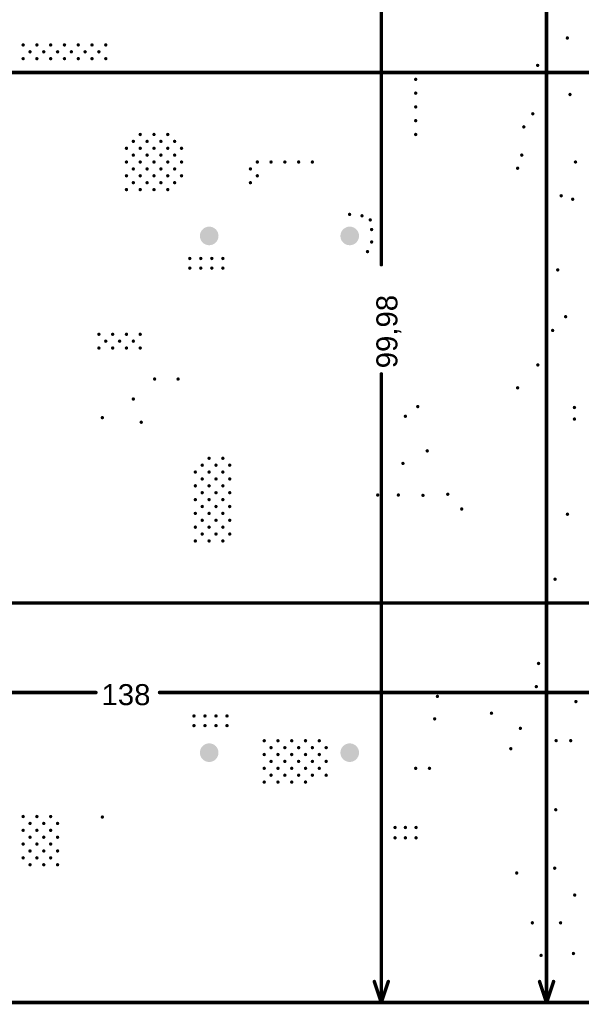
# Model space of a CAD drawing. Header units: inches. Extents: x -0.1 to 14.1, y -0.4 to 13.9.
# Tile 2 of 16: x 2.4 to 4, y 0 to 2.8. Entities that reach past the tile are written whole.
import ezdxf

# ---------------------------------------------------------------- set-up
doc = ezdxf.new("R2010")
doc.units = ezdxf.units.IN
doc.header["$MEASUREMENT"] = 0
for name, color, linetype in [('Mechanical32', 56, 'Continuous'), ('PadHoleLayer', 156, 'Continuous'), ('ViaHoleLayer', 16, 'Continuous')]:
    doc.layers.add(name, color=color, linetype=linetype)
doc.styles.add('Arial', font='txt', dxfattribs={"height": 0.2})

# ---------------------------------------------------------------- blocks, each defined once
blk = doc.blocks.new('FP_B32676G6126K000_RADIAL_MFG_686')
at = {"layer": 'PadHoleLayer'}
h = blk.add_hatch(color=156, dxfattribs=at)
edge = h.paths.add_edge_path()
edge.add_arc((-0.7382, 0.2008), 0.0266, 0, 360)
h = blk.add_hatch(color=156, dxfattribs=at)
edge = h.paths.add_edge_path()
edge.add_arc((0.7382, 0.2008), 0.0266, 0, 360)
h = blk.add_hatch(color=156, dxfattribs=at)
edge = h.paths.add_edge_path()
edge.add_arc((-0.7382, -0.2008), 0.0266, 0, 360)
h = blk.add_hatch(color=156, dxfattribs=at)
edge = h.paths.add_edge_path()
edge.add_arc((0.7382, -0.2008), 0.0266, 0, 360)

msp = doc.modelspace()

# ---------------------------------------------------------------- hatches: boundary and pattern name
at = {"layer": 'ViaHoleLayer'}
h = msp.add_hatch(color=16, dxfattribs=at)
edge = h.paths.add_edge_path()
edge.add_arc((3.9571, 2.7559), 0.005, 0, 360)
h = msp.add_hatch(color=16, dxfattribs=at)
edge = h.paths.add_edge_path()
edge.add_arc((2.4016, 2.7362), 0.005, 0, 360)
h = msp.add_hatch(color=16, dxfattribs=at)
edge = h.paths.add_edge_path()
edge.add_arc((2.4409, 2.7362), 0.005, 0, 360)
h = msp.add_hatch(color=16, dxfattribs=at)
edge = h.paths.add_edge_path()
edge.add_arc((2.4803, 2.7362), 0.005, 0, 360)
h = msp.add_hatch(color=16, dxfattribs=at)
edge = h.paths.add_edge_path()
edge.add_arc((2.5197, 2.7362), 0.005, 0, 360)
h = msp.add_hatch(color=16, dxfattribs=at)
edge = h.paths.add_edge_path()
edge.add_arc((2.5591, 2.7362), 0.005, 0, 360)
h = msp.add_hatch(color=16, dxfattribs=at)
edge = h.paths.add_edge_path()
edge.add_arc((2.5984, 2.7362), 0.005, 0, 360)
h = msp.add_hatch(color=16, dxfattribs=at)
edge = h.paths.add_edge_path()
edge.add_arc((2.6378, 2.7362), 0.005, 0, 360)
h = msp.add_hatch(color=16, dxfattribs=at)
edge = h.paths.add_edge_path()
edge.add_arc((2.4016, 2.6969), 0.005, 0, 360)
h = msp.add_hatch(color=16, dxfattribs=at)
edge = h.paths.add_edge_path()
edge.add_arc((2.4213, 2.7165), 0.005, 0, 360)
h = msp.add_hatch(color=16, dxfattribs=at)
edge = h.paths.add_edge_path()
edge.add_arc((2.4409, 2.6969), 0.005, 0, 360)
h = msp.add_hatch(color=16, dxfattribs=at)
edge = h.paths.add_edge_path()
edge.add_arc((2.4606, 2.7165), 0.005, 0, 360)
h = msp.add_hatch(color=16, dxfattribs=at)
edge = h.paths.add_edge_path()
edge.add_arc((2.4803, 2.6969), 0.005, 0, 360)
h = msp.add_hatch(color=16, dxfattribs=at)
edge = h.paths.add_edge_path()
edge.add_arc((2.5, 2.7165), 0.005, 0, 360)
h = msp.add_hatch(color=16, dxfattribs=at)
edge = h.paths.add_edge_path()
edge.add_arc((2.5197, 2.6969), 0.005, 0, 360)
h = msp.add_hatch(color=16, dxfattribs=at)
edge = h.paths.add_edge_path()
edge.add_arc((2.5394, 2.7165), 0.005, 0, 360)
h = msp.add_hatch(color=16, dxfattribs=at)
edge = h.paths.add_edge_path()
edge.add_arc((2.5591, 2.6969), 0.005, 0, 360)
h = msp.add_hatch(color=16, dxfattribs=at)
edge = h.paths.add_edge_path()
edge.add_arc((2.5787, 2.7165), 0.005, 0, 360)
h = msp.add_hatch(color=16, dxfattribs=at)
edge = h.paths.add_edge_path()
edge.add_arc((2.5984, 2.6969), 0.005, 0, 360)
h = msp.add_hatch(color=16, dxfattribs=at)
edge = h.paths.add_edge_path()
edge.add_arc((2.6181, 2.7165), 0.005, 0, 360)
h = msp.add_hatch(color=16, dxfattribs=at)
edge = h.paths.add_edge_path()
edge.add_arc((2.6378, 2.6969), 0.005, 0, 360)
h = msp.add_hatch(color=16, dxfattribs=at)
edge = h.paths.add_edge_path()
edge.add_arc((3.8722, 2.6777), 0.005, 0, 360)
h = msp.add_hatch(color=16, dxfattribs=at)
edge = h.paths.add_edge_path()
edge.add_arc((3.5236, 2.6378), 0.005, 0, 360)
h = msp.add_hatch(color=16, dxfattribs=at)
edge = h.paths.add_edge_path()
edge.add_arc((3.5236, 2.5984), 0.005, 0, 360)
h = msp.add_hatch(color=16, dxfattribs=at)
edge = h.paths.add_edge_path()
edge.add_arc((3.9646, 2.5945), 0.005, 0, 360)
h = msp.add_hatch(color=16, dxfattribs=at)
edge = h.paths.add_edge_path()
edge.add_arc((3.5236, 2.5591), 0.005, 0, 360)
h = msp.add_hatch(color=16, dxfattribs=at)
edge = h.paths.add_edge_path()
edge.add_arc((3.8583, 2.5394), 0.005, 0, 360)
h = msp.add_hatch(color=16, dxfattribs=at)
edge = h.paths.add_edge_path()
edge.add_arc((3.5236, 2.5197), 0.005, 0, 360)
h = msp.add_hatch(color=16, dxfattribs=at)
edge = h.paths.add_edge_path()
edge.add_arc((3.8326, 2.502), 0.005, 0, 360)
h = msp.add_hatch(color=16, dxfattribs=at)
edge = h.paths.add_edge_path()
edge.add_arc((2.7362, 2.4803), 0.005, 0, 360)
h = msp.add_hatch(color=16, dxfattribs=at)
edge = h.paths.add_edge_path()
edge.add_arc((2.7756, 2.4803), 0.005, 0, 360)
h = msp.add_hatch(color=16, dxfattribs=at)
edge = h.paths.add_edge_path()
edge.add_arc((2.815, 2.4803), 0.005, 0, 360)
h = msp.add_hatch(color=16, dxfattribs=at)
edge = h.paths.add_edge_path()
edge.add_arc((3.5236, 2.4803), 0.005, 0, 360)
h = msp.add_hatch(color=16, dxfattribs=at)
edge = h.paths.add_edge_path()
edge.add_arc((2.7165, 2.4606), 0.005, 0, 360)
h = msp.add_hatch(color=16, dxfattribs=at)
edge = h.paths.add_edge_path()
edge.add_arc((2.7559, 2.4606), 0.005, 0, 360)
h = msp.add_hatch(color=16, dxfattribs=at)
edge = h.paths.add_edge_path()
edge.add_arc((2.7953, 2.4606), 0.005, 0, 360)
h = msp.add_hatch(color=16, dxfattribs=at)
edge = h.paths.add_edge_path()
edge.add_arc((2.8346, 2.4606), 0.005, 0, 360)
h = msp.add_hatch(color=16, dxfattribs=at)
edge = h.paths.add_edge_path()
edge.add_arc((2.6969, 2.4409), 0.005, 0, 360)
h = msp.add_hatch(color=16, dxfattribs=at)
edge = h.paths.add_edge_path()
edge.add_arc((2.7165, 2.4213), 0.005, 0, 360)
h = msp.add_hatch(color=16, dxfattribs=at)
edge = h.paths.add_edge_path()
edge.add_arc((2.7362, 2.4409), 0.005, 0, 360)
h = msp.add_hatch(color=16, dxfattribs=at)
edge = h.paths.add_edge_path()
edge.add_arc((2.7559, 2.4213), 0.005, 0, 360)
h = msp.add_hatch(color=16, dxfattribs=at)
edge = h.paths.add_edge_path()
edge.add_arc((2.7756, 2.4409), 0.005, 0, 360)
h = msp.add_hatch(color=16, dxfattribs=at)
edge = h.paths.add_edge_path()
edge.add_arc((2.7953, 2.4213), 0.005, 0, 360)
h = msp.add_hatch(color=16, dxfattribs=at)
edge = h.paths.add_edge_path()
edge.add_arc((2.815, 2.4409), 0.005, 0, 360)
h = msp.add_hatch(color=16, dxfattribs=at)
edge = h.paths.add_edge_path()
edge.add_arc((2.8346, 2.4213), 0.005, 0, 360)
h = msp.add_hatch(color=16, dxfattribs=at)
edge = h.paths.add_edge_path()
edge.add_arc((2.8543, 2.4409), 0.005, 0, 360)
h = msp.add_hatch(color=16, dxfattribs=at)
edge = h.paths.add_edge_path()
edge.add_arc((3.8268, 2.4213), 0.005, 0, 360)
h = msp.add_hatch(color=16, dxfattribs=at)
edge = h.paths.add_edge_path()
edge.add_arc((2.6969, 2.4016), 0.005, 0, 360)
h = msp.add_hatch(color=16, dxfattribs=at)
edge = h.paths.add_edge_path()
edge.add_arc((2.7362, 2.4016), 0.005, 0, 360)
h = msp.add_hatch(color=16, dxfattribs=at)
edge = h.paths.add_edge_path()
edge.add_arc((2.7756, 2.4016), 0.005, 0, 360)
h = msp.add_hatch(color=16, dxfattribs=at)
edge = h.paths.add_edge_path()
edge.add_arc((2.815, 2.4016), 0.005, 0, 360)
h = msp.add_hatch(color=16, dxfattribs=at)
edge = h.paths.add_edge_path()
edge.add_arc((2.8543, 2.4016), 0.005, 0, 360)
h = msp.add_hatch(color=16, dxfattribs=at)
edge = h.paths.add_edge_path()
edge.add_arc((3.0709, 2.4016), 0.005, 0, 360)
h = msp.add_hatch(color=16, dxfattribs=at)
edge = h.paths.add_edge_path()
edge.add_arc((3.1102, 2.4016), 0.005, 0, 360)
h = msp.add_hatch(color=16, dxfattribs=at)
edge = h.paths.add_edge_path()
edge.add_arc((3.1496, 2.4016), 0.005, 0, 360)
h = msp.add_hatch(color=16, dxfattribs=at)
edge = h.paths.add_edge_path()
edge.add_arc((3.189, 2.4016), 0.005, 0, 360)
h = msp.add_hatch(color=16, dxfattribs=at)
edge = h.paths.add_edge_path()
edge.add_arc((3.2283, 2.4016), 0.005, 0, 360)
h = msp.add_hatch(color=16, dxfattribs=at)
edge = h.paths.add_edge_path()
edge.add_arc((3.9803, 2.4016), 0.005, 0, 360)
h = msp.add_hatch(color=16, dxfattribs=at)
edge = h.paths.add_edge_path()
edge.add_arc((2.6969, 2.3622), 0.005, 0, 360)
h = msp.add_hatch(color=16, dxfattribs=at)
edge = h.paths.add_edge_path()
edge.add_arc((2.7165, 2.3819), 0.005, 0, 360)
h = msp.add_hatch(color=16, dxfattribs=at)
edge = h.paths.add_edge_path()
edge.add_arc((2.7362, 2.3622), 0.005, 0, 360)
h = msp.add_hatch(color=16, dxfattribs=at)
edge = h.paths.add_edge_path()
edge.add_arc((2.7559, 2.3819), 0.005, 0, 360)
h = msp.add_hatch(color=16, dxfattribs=at)
edge = h.paths.add_edge_path()
edge.add_arc((2.7756, 2.3622), 0.005, 0, 360)
h = msp.add_hatch(color=16, dxfattribs=at)
edge = h.paths.add_edge_path()
edge.add_arc((2.7953, 2.3819), 0.005, 0, 360)
h = msp.add_hatch(color=16, dxfattribs=at)
edge = h.paths.add_edge_path()
edge.add_arc((2.815, 2.3622), 0.005, 0, 360)
h = msp.add_hatch(color=16, dxfattribs=at)
edge = h.paths.add_edge_path()
edge.add_arc((2.8346, 2.3819), 0.005, 0, 360)
h = msp.add_hatch(color=16, dxfattribs=at)
edge = h.paths.add_edge_path()
edge.add_arc((2.8543, 2.3622), 0.005, 0, 360)
h = msp.add_hatch(color=16, dxfattribs=at)
edge = h.paths.add_edge_path()
edge.add_arc((3.0512, 2.3819), 0.005, 0, 360)
h = msp.add_hatch(color=16, dxfattribs=at)
edge = h.paths.add_edge_path()
edge.add_arc((3.0709, 2.3622), 0.005, 0, 360)
h = msp.add_hatch(color=16, dxfattribs=at)
edge = h.paths.add_edge_path()
edge.add_arc((3.8149, 2.3839), 0.005, 0, 360)
h = msp.add_hatch(color=16, dxfattribs=at)
edge = h.paths.add_edge_path()
edge.add_arc((2.7165, 2.3425), 0.005, 0, 360)
h = msp.add_hatch(color=16, dxfattribs=at)
edge = h.paths.add_edge_path()
edge.add_arc((2.7559, 2.3425), 0.005, 0, 360)
h = msp.add_hatch(color=16, dxfattribs=at)
edge = h.paths.add_edge_path()
edge.add_arc((2.7953, 2.3425), 0.005, 0, 360)
h = msp.add_hatch(color=16, dxfattribs=at)
edge = h.paths.add_edge_path()
edge.add_arc((2.8346, 2.3425), 0.005, 0, 360)
h = msp.add_hatch(color=16, dxfattribs=at)
edge = h.paths.add_edge_path()
edge.add_arc((3.0512, 2.3425), 0.005, 0, 360)
h = msp.add_hatch(color=16, dxfattribs=at)
edge = h.paths.add_edge_path()
edge.add_arc((2.6969, 2.3228), 0.005, 0, 360)
h = msp.add_hatch(color=16, dxfattribs=at)
edge = h.paths.add_edge_path()
edge.add_arc((2.7362, 2.3228), 0.005, 0, 360)
h = msp.add_hatch(color=16, dxfattribs=at)
edge = h.paths.add_edge_path()
edge.add_arc((2.7756, 2.3228), 0.005, 0, 360)
h = msp.add_hatch(color=16, dxfattribs=at)
edge = h.paths.add_edge_path()
edge.add_arc((2.815, 2.3228), 0.005, 0, 360)
h = msp.add_hatch(color=16, dxfattribs=at)
edge = h.paths.add_edge_path()
edge.add_arc((3.9394, 2.3051), 0.005, 0, 360)
h = msp.add_hatch(color=16, dxfattribs=at)
edge = h.paths.add_edge_path()
edge.add_arc((3.9723, 2.2953), 0.005, 0, 360)
h = msp.add_hatch(color=16, dxfattribs=at)
edge = h.paths.add_edge_path()
edge.add_arc((3.3346, 2.252), 0.005, 0, 360)
h = msp.add_hatch(color=16, dxfattribs=at)
edge = h.paths.add_edge_path()
edge.add_arc((3.3701, 2.248), 0.005, 0, 360)
h = msp.add_hatch(color=16, dxfattribs=at)
edge = h.paths.add_edge_path()
edge.add_arc((3.3937, 2.2362), 0.005, 0, 360)
h = msp.add_hatch(color=16, dxfattribs=at)
edge = h.paths.add_edge_path()
edge.add_arc((3.3976, 2.2087), 0.005, 0, 360)
h = msp.add_hatch(color=16, dxfattribs=at)
edge = h.paths.add_edge_path()
edge.add_arc((3.3976, 2.1732), 0.005, 0, 360)
h = msp.add_hatch(color=16, dxfattribs=at)
edge = h.paths.add_edge_path()
edge.add_arc((3.3858, 2.1457), 0.005, 0, 360)
h = msp.add_hatch(color=16, dxfattribs=at)
edge = h.paths.add_edge_path()
edge.add_arc((2.878, 2.126), 0.005, 0, 360)
h = msp.add_hatch(color=16, dxfattribs=at)
edge = h.paths.add_edge_path()
edge.add_arc((2.9094, 2.126), 0.005, 0, 360)
h = msp.add_hatch(color=16, dxfattribs=at)
edge = h.paths.add_edge_path()
edge.add_arc((2.9409, 2.126), 0.005, 0, 360)
h = msp.add_hatch(color=16, dxfattribs=at)
edge = h.paths.add_edge_path()
edge.add_arc((2.9724, 2.126), 0.005, 0, 360)
h = msp.add_hatch(color=16, dxfattribs=at)
edge = h.paths.add_edge_path()
edge.add_arc((2.878, 2.0984), 0.005, 0, 360)
h = msp.add_hatch(color=16, dxfattribs=at)
edge = h.paths.add_edge_path()
edge.add_arc((2.9094, 2.0984), 0.005, 0, 360)
h = msp.add_hatch(color=16, dxfattribs=at)
edge = h.paths.add_edge_path()
edge.add_arc((2.9409, 2.0984), 0.005, 0, 360)
h = msp.add_hatch(color=16, dxfattribs=at)
edge = h.paths.add_edge_path()
edge.add_arc((2.9724, 2.0984), 0.005, 0, 360)
h = msp.add_hatch(color=16, dxfattribs=at)
edge = h.paths.add_edge_path()
edge.add_arc((3.9295, 2.0934), 0.005, 0, 360)
h = msp.add_hatch(color=16, dxfattribs=at)
edge = h.paths.add_edge_path()
edge.add_arc((3.9521, 1.9596), 0.005, 0, 360)
h = msp.add_hatch(color=16, dxfattribs=at)
edge = h.paths.add_edge_path()
edge.add_arc((2.6181, 1.9094), 0.005, 0, 360)
h = msp.add_hatch(color=16, dxfattribs=at)
edge = h.paths.add_edge_path()
edge.add_arc((2.6575, 1.9094), 0.005, 0, 360)
h = msp.add_hatch(color=16, dxfattribs=at)
edge = h.paths.add_edge_path()
edge.add_arc((2.6969, 1.9094), 0.005, 0, 360)
h = msp.add_hatch(color=16, dxfattribs=at)
edge = h.paths.add_edge_path()
edge.add_arc((2.7362, 1.9094), 0.005, 0, 360)
h = msp.add_hatch(color=16, dxfattribs=at)
edge = h.paths.add_edge_path()
edge.add_arc((3.915, 1.9203), 0.005, 0, 360)
h = msp.add_hatch(color=16, dxfattribs=at)
edge = h.paths.add_edge_path()
edge.add_arc((2.6378, 1.8898), 0.005, 0, 360)
h = msp.add_hatch(color=16, dxfattribs=at)
edge = h.paths.add_edge_path()
edge.add_arc((2.6772, 1.8898), 0.005, 0, 360)
h = msp.add_hatch(color=16, dxfattribs=at)
edge = h.paths.add_edge_path()
edge.add_arc((2.7165, 1.8898), 0.005, 0, 360)
h = msp.add_hatch(color=16, dxfattribs=at)
edge = h.paths.add_edge_path()
edge.add_arc((2.6181, 1.8701), 0.005, 0, 360)
h = msp.add_hatch(color=16, dxfattribs=at)
edge = h.paths.add_edge_path()
edge.add_arc((2.6575, 1.8701), 0.005, 0, 360)
h = msp.add_hatch(color=16, dxfattribs=at)
edge = h.paths.add_edge_path()
edge.add_arc((2.6969, 1.8701), 0.005, 0, 360)
h = msp.add_hatch(color=16, dxfattribs=at)
edge = h.paths.add_edge_path()
edge.add_arc((2.7362, 1.8701), 0.005, 0, 360)
h = msp.add_hatch(color=16, dxfattribs=at)
edge = h.paths.add_edge_path()
edge.add_arc((3.8727, 1.8219), 0.005, 0, 360)
h = msp.add_hatch(color=16, dxfattribs=at)
edge = h.paths.add_edge_path()
edge.add_arc((2.7773, 1.7816), 0.005, 0, 360)
h = msp.add_hatch(color=16, dxfattribs=at)
edge = h.paths.add_edge_path()
edge.add_arc((2.8445, 1.7816), 0.005, 0, 360)
h = msp.add_hatch(color=16, dxfattribs=at)
edge = h.paths.add_edge_path()
edge.add_arc((3.8149, 1.7564), 0.005, 0, 360)
h = msp.add_hatch(color=16, dxfattribs=at)
edge = h.paths.add_edge_path()
edge.add_arc((2.7165, 1.7244), 0.005, 0, 360)
h = msp.add_hatch(color=16, dxfattribs=at)
edge = h.paths.add_edge_path()
edge.add_arc((3.5295, 1.7028), 0.005, 0, 360)
h = msp.add_hatch(color=16, dxfattribs=at)
edge = h.paths.add_edge_path()
edge.add_arc((3.9773, 1.7002), 0.005, 0, 360)
h = msp.add_hatch(color=16, dxfattribs=at)
edge = h.paths.add_edge_path()
edge.add_arc((2.628, 1.6712), 0.005, 0, 360)
h = msp.add_hatch(color=16, dxfattribs=at)
edge = h.paths.add_edge_path()
edge.add_arc((2.7391, 1.6582), 0.005, 0, 360)
h = msp.add_hatch(color=16, dxfattribs=at)
edge = h.paths.add_edge_path()
edge.add_arc((3.4941, 1.6752), 0.005, 0, 360)
h = msp.add_hatch(color=16, dxfattribs=at)
edge = h.paths.add_edge_path()
edge.add_arc((3.9773, 1.6672), 0.005, 0, 360)
h = msp.add_hatch(color=16, dxfattribs=at)
edge = h.paths.add_edge_path()
edge.add_arc((3.5565, 1.5763), 0.005, 0, 360)
h = msp.add_hatch(color=16, dxfattribs=at)
edge = h.paths.add_edge_path()
edge.add_arc((2.9331, 1.5551), 0.005, 0, 360)
h = msp.add_hatch(color=16, dxfattribs=at)
edge = h.paths.add_edge_path()
edge.add_arc((2.9724, 1.5551), 0.005, 0, 360)
h = msp.add_hatch(color=16, dxfattribs=at)
edge = h.paths.add_edge_path()
edge.add_arc((2.8937, 1.5157), 0.005, 0, 360)
h = msp.add_hatch(color=16, dxfattribs=at)
edge = h.paths.add_edge_path()
edge.add_arc((2.9134, 1.5354), 0.005, 0, 360)
h = msp.add_hatch(color=16, dxfattribs=at)
edge = h.paths.add_edge_path()
edge.add_arc((2.9331, 1.5157), 0.005, 0, 360)
h = msp.add_hatch(color=16, dxfattribs=at)
edge = h.paths.add_edge_path()
edge.add_arc((2.9528, 1.5354), 0.005, 0, 360)
h = msp.add_hatch(color=16, dxfattribs=at)
edge = h.paths.add_edge_path()
edge.add_arc((2.9724, 1.5157), 0.005, 0, 360)
h = msp.add_hatch(color=16, dxfattribs=at)
edge = h.paths.add_edge_path()
edge.add_arc((2.9921, 1.5354), 0.005, 0, 360)
h = msp.add_hatch(color=16, dxfattribs=at)
edge = h.paths.add_edge_path()
edge.add_arc((3.4872, 1.5404), 0.005, 0, 360)
h = msp.add_hatch(color=16, dxfattribs=at)
edge = h.paths.add_edge_path()
edge.add_arc((2.9134, 1.4961), 0.005, 0, 360)
h = msp.add_hatch(color=16, dxfattribs=at)
edge = h.paths.add_edge_path()
edge.add_arc((2.9528, 1.4961), 0.005, 0, 360)
h = msp.add_hatch(color=16, dxfattribs=at)
edge = h.paths.add_edge_path()
edge.add_arc((2.9921, 1.4961), 0.005, 0, 360)
h = msp.add_hatch(color=16, dxfattribs=at)
edge = h.paths.add_edge_path()
edge.add_arc((2.8937, 1.4764), 0.005, 0, 360)
h = msp.add_hatch(color=16, dxfattribs=at)
edge = h.paths.add_edge_path()
edge.add_arc((2.9331, 1.4764), 0.005, 0, 360)
h = msp.add_hatch(color=16, dxfattribs=at)
edge = h.paths.add_edge_path()
edge.add_arc((2.9724, 1.4764), 0.005, 0, 360)
h = msp.add_hatch(color=16, dxfattribs=at)
edge = h.paths.add_edge_path()
edge.add_arc((2.8937, 1.437), 0.005, 0, 360)
h = msp.add_hatch(color=16, dxfattribs=at)
edge = h.paths.add_edge_path()
edge.add_arc((2.9134, 1.4567), 0.005, 0, 360)
h = msp.add_hatch(color=16, dxfattribs=at)
edge = h.paths.add_edge_path()
edge.add_arc((2.9331, 1.437), 0.005, 0, 360)
h = msp.add_hatch(color=16, dxfattribs=at)
edge = h.paths.add_edge_path()
edge.add_arc((2.9528, 1.4567), 0.005, 0, 360)
h = msp.add_hatch(color=16, dxfattribs=at)
edge = h.paths.add_edge_path()
edge.add_arc((2.9724, 1.437), 0.005, 0, 360)
h = msp.add_hatch(color=16, dxfattribs=at)
edge = h.paths.add_edge_path()
edge.add_arc((2.9921, 1.4567), 0.005, 0, 360)
h = msp.add_hatch(color=16, dxfattribs=at)
edge = h.paths.add_edge_path()
edge.add_arc((3.415, 1.4501), 0.005, 0, 360)
h = msp.add_hatch(color=16, dxfattribs=at)
edge = h.paths.add_edge_path()
edge.add_arc((3.4741, 1.4501), 0.005, 0, 360)
h = msp.add_hatch(color=16, dxfattribs=at)
edge = h.paths.add_edge_path()
edge.add_arc((3.5443, 1.4491), 0.005, 0, 360)
h = msp.add_hatch(color=16, dxfattribs=at)
edge = h.paths.add_edge_path()
edge.add_arc((3.6153, 1.4524), 0.005, 0, 360)
h = msp.add_hatch(color=16, dxfattribs=at)
edge = h.paths.add_edge_path()
edge.add_arc((2.9134, 1.4173), 0.005, 0, 360)
h = msp.add_hatch(color=16, dxfattribs=at)
edge = h.paths.add_edge_path()
edge.add_arc((2.9528, 1.4173), 0.005, 0, 360)
h = msp.add_hatch(color=16, dxfattribs=at)
edge = h.paths.add_edge_path()
edge.add_arc((2.9921, 1.4173), 0.005, 0, 360)
h = msp.add_hatch(color=16, dxfattribs=at)
edge = h.paths.add_edge_path()
edge.add_arc((3.6552, 1.4102), 0.005, 0, 360)
h = msp.add_hatch(color=16, dxfattribs=at)
edge = h.paths.add_edge_path()
edge.add_arc((2.8937, 1.3976), 0.005, 0, 360)
h = msp.add_hatch(color=16, dxfattribs=at)
edge = h.paths.add_edge_path()
edge.add_arc((2.9134, 1.378), 0.005, 0, 360)
h = msp.add_hatch(color=16, dxfattribs=at)
edge = h.paths.add_edge_path()
edge.add_arc((2.9331, 1.3976), 0.005, 0, 360)
h = msp.add_hatch(color=16, dxfattribs=at)
edge = h.paths.add_edge_path()
edge.add_arc((2.9528, 1.378), 0.005, 0, 360)
h = msp.add_hatch(color=16, dxfattribs=at)
edge = h.paths.add_edge_path()
edge.add_arc((2.9724, 1.3976), 0.005, 0, 360)
h = msp.add_hatch(color=16, dxfattribs=at)
edge = h.paths.add_edge_path()
edge.add_arc((2.9921, 1.378), 0.005, 0, 360)
h = msp.add_hatch(color=16, dxfattribs=at)
edge = h.paths.add_edge_path()
edge.add_arc((3.9573, 1.3953), 0.005, 0, 360)
h = msp.add_hatch(color=16, dxfattribs=at)
edge = h.paths.add_edge_path()
edge.add_arc((2.8937, 1.3583), 0.005, 0, 360)
h = msp.add_hatch(color=16, dxfattribs=at)
edge = h.paths.add_edge_path()
edge.add_arc((2.9331, 1.3583), 0.005, 0, 360)
h = msp.add_hatch(color=16, dxfattribs=at)
edge = h.paths.add_edge_path()
edge.add_arc((2.9724, 1.3583), 0.005, 0, 360)
h = msp.add_hatch(color=16, dxfattribs=at)
edge = h.paths.add_edge_path()
edge.add_arc((2.8937, 1.3189), 0.005, 0, 360)
h = msp.add_hatch(color=16, dxfattribs=at)
edge = h.paths.add_edge_path()
edge.add_arc((2.9134, 1.3386), 0.005, 0, 360)
h = msp.add_hatch(color=16, dxfattribs=at)
edge = h.paths.add_edge_path()
edge.add_arc((2.9331, 1.3189), 0.005, 0, 360)
h = msp.add_hatch(color=16, dxfattribs=at)
edge = h.paths.add_edge_path()
edge.add_arc((2.9528, 1.3386), 0.005, 0, 360)
h = msp.add_hatch(color=16, dxfattribs=at)
edge = h.paths.add_edge_path()
edge.add_arc((2.9724, 1.3189), 0.005, 0, 360)
h = msp.add_hatch(color=16, dxfattribs=at)
edge = h.paths.add_edge_path()
edge.add_arc((2.9921, 1.3386), 0.005, 0, 360)
h = msp.add_hatch(color=16, dxfattribs=at)
edge = h.paths.add_edge_path()
edge.add_arc((3.9219, 1.2096), 0.005, 0, 360)
h = msp.add_hatch(color=16, dxfattribs=at)
edge = h.paths.add_edge_path()
edge.add_arc((3.8747, 0.9689), 0.005, 0, 360)
h = msp.add_hatch(color=16, dxfattribs=at)
edge = h.paths.add_edge_path()
edge.add_arc((3.8683, 0.9027), 0.005, 0, 360)
h = msp.add_hatch(color=16, dxfattribs=at)
edge = h.paths.add_edge_path()
edge.add_arc((3.5857, 0.8749), 0.005, 0, 360)
h = msp.add_hatch(color=16, dxfattribs=at)
edge = h.paths.add_edge_path()
edge.add_arc((3.9814, 0.8599), 0.005, 0, 360)
h = msp.add_hatch(color=16, dxfattribs=at)
edge = h.paths.add_edge_path()
edge.add_arc((2.8898, 0.8189), 0.005, 0, 360)
h = msp.add_hatch(color=16, dxfattribs=at)
edge = h.paths.add_edge_path()
edge.add_arc((2.9213, 0.8189), 0.005, 0, 360)
h = msp.add_hatch(color=16, dxfattribs=at)
edge = h.paths.add_edge_path()
edge.add_arc((2.9528, 0.8189), 0.005, 0, 360)
h = msp.add_hatch(color=16, dxfattribs=at)
edge = h.paths.add_edge_path()
edge.add_arc((2.9843, 0.8189), 0.005, 0, 360)
h = msp.add_hatch(color=16, dxfattribs=at)
edge = h.paths.add_edge_path()
edge.add_arc((3.7402, 0.8268), 0.005, 0, 360)
h = msp.add_hatch(color=16, dxfattribs=at)
edge = h.paths.add_edge_path()
edge.add_arc((2.8898, 0.7913), 0.005, 0, 360)
h = msp.add_hatch(color=16, dxfattribs=at)
edge = h.paths.add_edge_path()
edge.add_arc((2.9213, 0.7913), 0.005, 0, 360)
h = msp.add_hatch(color=16, dxfattribs=at)
edge = h.paths.add_edge_path()
edge.add_arc((2.9528, 0.7913), 0.005, 0, 360)
h = msp.add_hatch(color=16, dxfattribs=at)
edge = h.paths.add_edge_path()
edge.add_arc((2.9843, 0.7913), 0.005, 0, 360)
h = msp.add_hatch(color=16, dxfattribs=at)
edge = h.paths.add_edge_path()
edge.add_arc((3.5778, 0.8106), 0.005, 0, 360)
h = msp.add_hatch(color=16, dxfattribs=at)
edge = h.paths.add_edge_path()
edge.add_arc((3.8228, 0.7835), 0.005, 0, 360)
h = msp.add_hatch(color=16, dxfattribs=at)
edge = h.paths.add_edge_path()
edge.add_arc((3.0906, 0.748), 0.005, 0, 360)
h = msp.add_hatch(color=16, dxfattribs=at)
edge = h.paths.add_edge_path()
edge.add_arc((3.1102, 0.7283), 0.005, 0, 360)
h = msp.add_hatch(color=16, dxfattribs=at)
edge = h.paths.add_edge_path()
edge.add_arc((3.1299, 0.748), 0.005, 0, 360)
h = msp.add_hatch(color=16, dxfattribs=at)
edge = h.paths.add_edge_path()
edge.add_arc((3.1496, 0.7283), 0.005, 0, 360)
h = msp.add_hatch(color=16, dxfattribs=at)
edge = h.paths.add_edge_path()
edge.add_arc((3.1693, 0.748), 0.005, 0, 360)
h = msp.add_hatch(color=16, dxfattribs=at)
edge = h.paths.add_edge_path()
edge.add_arc((3.189, 0.7283), 0.005, 0, 360)
h = msp.add_hatch(color=16, dxfattribs=at)
edge = h.paths.add_edge_path()
edge.add_arc((3.2087, 0.748), 0.005, 0, 360)
h = msp.add_hatch(color=16, dxfattribs=at)
edge = h.paths.add_edge_path()
edge.add_arc((3.2283, 0.7283), 0.005, 0, 360)
h = msp.add_hatch(color=16, dxfattribs=at)
edge = h.paths.add_edge_path()
edge.add_arc((3.248, 0.748), 0.005, 0, 360)
h = msp.add_hatch(color=16, dxfattribs=at)
edge = h.paths.add_edge_path()
edge.add_arc((3.2677, 0.7283), 0.005, 0, 360)
h = msp.add_hatch(color=16, dxfattribs=at)
edge = h.paths.add_edge_path()
edge.add_arc((3.9249, 0.7483), 0.005, 0, 360)
h = msp.add_hatch(color=16, dxfattribs=at)
edge = h.paths.add_edge_path()
edge.add_arc((3.9667, 0.7483), 0.005, 0, 360)
h = msp.add_hatch(color=16, dxfattribs=at)
edge = h.paths.add_edge_path()
edge.add_arc((3.0906, 0.7087), 0.005, 0, 360)
h = msp.add_hatch(color=16, dxfattribs=at)
edge = h.paths.add_edge_path()
edge.add_arc((3.1299, 0.7087), 0.005, 0, 360)
h = msp.add_hatch(color=16, dxfattribs=at)
edge = h.paths.add_edge_path()
edge.add_arc((3.1693, 0.7087), 0.005, 0, 360)
h = msp.add_hatch(color=16, dxfattribs=at)
edge = h.paths.add_edge_path()
edge.add_arc((3.2087, 0.7087), 0.005, 0, 360)
h = msp.add_hatch(color=16, dxfattribs=at)
edge = h.paths.add_edge_path()
edge.add_arc((3.248, 0.7087), 0.005, 0, 360)
h = msp.add_hatch(color=16, dxfattribs=at)
edge = h.paths.add_edge_path()
edge.add_arc((3.7954, 0.7253), 0.005, 0, 360)
h = msp.add_hatch(color=16, dxfattribs=at)
edge = h.paths.add_edge_path()
edge.add_arc((3.1102, 0.689), 0.005, 0, 360)
h = msp.add_hatch(color=16, dxfattribs=at)
edge = h.paths.add_edge_path()
edge.add_arc((3.1496, 0.689), 0.005, 0, 360)
h = msp.add_hatch(color=16, dxfattribs=at)
edge = h.paths.add_edge_path()
edge.add_arc((3.189, 0.689), 0.005, 0, 360)
h = msp.add_hatch(color=16, dxfattribs=at)
edge = h.paths.add_edge_path()
edge.add_arc((3.2283, 0.689), 0.005, 0, 360)
h = msp.add_hatch(color=16, dxfattribs=at)
edge = h.paths.add_edge_path()
edge.add_arc((3.2677, 0.689), 0.005, 0, 360)
h = msp.add_hatch(color=16, dxfattribs=at)
edge = h.paths.add_edge_path()
edge.add_arc((3.0906, 0.6693), 0.005, 0, 360)
h = msp.add_hatch(color=16, dxfattribs=at)
edge = h.paths.add_edge_path()
edge.add_arc((3.1102, 0.6496), 0.005, 0, 360)
h = msp.add_hatch(color=16, dxfattribs=at)
edge = h.paths.add_edge_path()
edge.add_arc((3.1299, 0.6693), 0.005, 0, 360)
h = msp.add_hatch(color=16, dxfattribs=at)
edge = h.paths.add_edge_path()
edge.add_arc((3.1496, 0.6496), 0.005, 0, 360)
h = msp.add_hatch(color=16, dxfattribs=at)
edge = h.paths.add_edge_path()
edge.add_arc((3.1693, 0.6693), 0.005, 0, 360)
h = msp.add_hatch(color=16, dxfattribs=at)
edge = h.paths.add_edge_path()
edge.add_arc((3.189, 0.6496), 0.005, 0, 360)
h = msp.add_hatch(color=16, dxfattribs=at)
edge = h.paths.add_edge_path()
edge.add_arc((3.2087, 0.6693), 0.005, 0, 360)
h = msp.add_hatch(color=16, dxfattribs=at)
edge = h.paths.add_edge_path()
edge.add_arc((3.2283, 0.6496), 0.005, 0, 360)
h = msp.add_hatch(color=16, dxfattribs=at)
edge = h.paths.add_edge_path()
edge.add_arc((3.248, 0.6693), 0.005, 0, 360)
h = msp.add_hatch(color=16, dxfattribs=at)
edge = h.paths.add_edge_path()
edge.add_arc((3.2677, 0.6496), 0.005, 0, 360)
h = msp.add_hatch(color=16, dxfattribs=at)
edge = h.paths.add_edge_path()
edge.add_arc((3.5236, 0.6693), 0.005, 0, 360)
h = msp.add_hatch(color=16, dxfattribs=at)
edge = h.paths.add_edge_path()
edge.add_arc((3.563, 0.6693), 0.005, 0, 360)
h = msp.add_hatch(color=16, dxfattribs=at)
edge = h.paths.add_edge_path()
edge.add_arc((3.0906, 0.6299), 0.005, 0, 360)
h = msp.add_hatch(color=16, dxfattribs=at)
edge = h.paths.add_edge_path()
edge.add_arc((3.1299, 0.6299), 0.005, 0, 360)
h = msp.add_hatch(color=16, dxfattribs=at)
edge = h.paths.add_edge_path()
edge.add_arc((3.1693, 0.6299), 0.005, 0, 360)
h = msp.add_hatch(color=16, dxfattribs=at)
edge = h.paths.add_edge_path()
edge.add_arc((3.2087, 0.6299), 0.005, 0, 360)
h = msp.add_hatch(color=16, dxfattribs=at)
edge = h.paths.add_edge_path()
edge.add_arc((2.4016, 0.5315), 0.005, 0, 360)
h = msp.add_hatch(color=16, dxfattribs=at)
edge = h.paths.add_edge_path()
edge.add_arc((2.4409, 0.5315), 0.005, 0, 360)
h = msp.add_hatch(color=16, dxfattribs=at)
edge = h.paths.add_edge_path()
edge.add_arc((2.4803, 0.5315), 0.005, 0, 360)
h = msp.add_hatch(color=16, dxfattribs=at)
edge = h.paths.add_edge_path()
edge.add_arc((2.628, 0.53), 0.005, 0, 360)
h = msp.add_hatch(color=16, dxfattribs=at)
edge = h.paths.add_edge_path()
edge.add_arc((3.9239, 0.5509), 0.005, 0, 360)
h = msp.add_hatch(color=16, dxfattribs=at)
edge = h.paths.add_edge_path()
edge.add_arc((2.4213, 0.5118), 0.005, 0, 360)
h = msp.add_hatch(color=16, dxfattribs=at)
edge = h.paths.add_edge_path()
edge.add_arc((2.4606, 0.5118), 0.005, 0, 360)
h = msp.add_hatch(color=16, dxfattribs=at)
edge = h.paths.add_edge_path()
edge.add_arc((2.5, 0.5118), 0.005, 0, 360)
h = msp.add_hatch(color=16, dxfattribs=at)
edge = h.paths.add_edge_path()
edge.add_arc((2.4016, 0.4921), 0.005, 0, 360)
h = msp.add_hatch(color=16, dxfattribs=at)
edge = h.paths.add_edge_path()
edge.add_arc((2.4409, 0.4921), 0.005, 0, 360)
h = msp.add_hatch(color=16, dxfattribs=at)
edge = h.paths.add_edge_path()
edge.add_arc((2.4803, 0.4921), 0.005, 0, 360)
h = msp.add_hatch(color=16, dxfattribs=at)
edge = h.paths.add_edge_path()
edge.add_arc((3.4646, 0.5002), 0.005, 0, 360)
h = msp.add_hatch(color=16, dxfattribs=at)
edge = h.paths.add_edge_path()
edge.add_arc((3.4941, 0.5002), 0.005, 0, 360)
h = msp.add_hatch(color=16, dxfattribs=at)
edge = h.paths.add_edge_path()
edge.add_arc((3.5246, 0.5002), 0.005, 0, 360)
h = msp.add_hatch(color=16, dxfattribs=at)
edge = h.paths.add_edge_path()
edge.add_arc((2.4016, 0.4528), 0.005, 0, 360)
h = msp.add_hatch(color=16, dxfattribs=at)
edge = h.paths.add_edge_path()
edge.add_arc((2.4213, 0.4724), 0.005, 0, 360)
h = msp.add_hatch(color=16, dxfattribs=at)
edge = h.paths.add_edge_path()
edge.add_arc((2.4409, 0.4528), 0.005, 0, 360)
h = msp.add_hatch(color=16, dxfattribs=at)
edge = h.paths.add_edge_path()
edge.add_arc((2.4606, 0.4724), 0.005, 0, 360)
h = msp.add_hatch(color=16, dxfattribs=at)
edge = h.paths.add_edge_path()
edge.add_arc((2.4803, 0.4528), 0.005, 0, 360)
h = msp.add_hatch(color=16, dxfattribs=at)
edge = h.paths.add_edge_path()
edge.add_arc((2.5, 0.4724), 0.005, 0, 360)
h = msp.add_hatch(color=16, dxfattribs=at)
edge = h.paths.add_edge_path()
edge.add_arc((3.4646, 0.4707), 0.005, 0, 360)
h = msp.add_hatch(color=16, dxfattribs=at)
edge = h.paths.add_edge_path()
edge.add_arc((3.4941, 0.4707), 0.005, 0, 360)
h = msp.add_hatch(color=16, dxfattribs=at)
edge = h.paths.add_edge_path()
edge.add_arc((3.5246, 0.4707), 0.005, 0, 360)
h = msp.add_hatch(color=16, dxfattribs=at)
edge = h.paths.add_edge_path()
edge.add_arc((2.4213, 0.4331), 0.005, 0, 360)
h = msp.add_hatch(color=16, dxfattribs=at)
edge = h.paths.add_edge_path()
edge.add_arc((2.4606, 0.4331), 0.005, 0, 360)
h = msp.add_hatch(color=16, dxfattribs=at)
edge = h.paths.add_edge_path()
edge.add_arc((2.5, 0.4331), 0.005, 0, 360)
h = msp.add_hatch(color=16, dxfattribs=at)
edge = h.paths.add_edge_path()
edge.add_arc((2.4016, 0.4134), 0.005, 0, 360)
h = msp.add_hatch(color=16, dxfattribs=at)
edge = h.paths.add_edge_path()
edge.add_arc((2.4213, 0.3937), 0.005, 0, 360)
h = msp.add_hatch(color=16, dxfattribs=at)
edge = h.paths.add_edge_path()
edge.add_arc((2.4409, 0.4134), 0.005, 0, 360)
h = msp.add_hatch(color=16, dxfattribs=at)
edge = h.paths.add_edge_path()
edge.add_arc((2.4606, 0.3937), 0.005, 0, 360)
h = msp.add_hatch(color=16, dxfattribs=at)
edge = h.paths.add_edge_path()
edge.add_arc((2.4803, 0.4134), 0.005, 0, 360)
h = msp.add_hatch(color=16, dxfattribs=at)
edge = h.paths.add_edge_path()
edge.add_arc((2.5, 0.3937), 0.005, 0, 360)
h = msp.add_hatch(color=16, dxfattribs=at)
edge = h.paths.add_edge_path()
edge.add_arc((3.8123, 0.3702), 0.005, 0, 360)
h = msp.add_hatch(color=16, dxfattribs=at)
edge = h.paths.add_edge_path()
edge.add_arc((3.921, 0.3839), 0.005, 0, 360)
h = msp.add_hatch(color=16, dxfattribs=at)
edge = h.paths.add_edge_path()
edge.add_arc((3.9781, 0.3071), 0.005, 0, 360)
h = msp.add_hatch(color=16, dxfattribs=at)
edge = h.paths.add_edge_path()
edge.add_arc((3.857, 0.2278), 0.005, 0, 360)
h = msp.add_hatch(color=16, dxfattribs=at)
edge = h.paths.add_edge_path()
edge.add_arc((3.9376, 0.2278), 0.005, 0, 360)
h = msp.add_hatch(color=16, dxfattribs=at)
edge = h.paths.add_edge_path()
edge.add_arc((3.9745, 0.1402), 0.005, 0, 360)
h = msp.add_hatch(color=16, dxfattribs=at)
edge = h.paths.add_edge_path()
edge.add_arc((3.882, 0.1349), 0.005, 0, 360)

# ---------------------------------------------------------------- linework, layer by layer
at = {"layer": 'Mechanical32'}
for points in [[(3.8976, 0, 0.01, 0.01, 0), (3.8976, 5.7152, 0.01, 0.01, 0)], [(3.4252, 2.1081, 0.01, 0.01, 0), (3.4252, 3.9363, 0.01, 0.01, 0)], [(0, 2.6575, 0.01, 0.01, 0), (5.2498, 2.6575, 0.01, 0.01, 0)], [(3.4252, 0, 0.01, 0.01, 0), (3.4252, 1.7962, 0.01, 0.01, 0)], [(0, 1.1417, 0.01, 0.01, 0), (5.6951, 1.1417, 0.01, 0.01, 0)], [(0, 0.8858, 0.01, 0.01, 0), (2.6096, 0.8858, 0.01, 0.01, 0)], [(2.7915, 0.8858, 0.01, 0.01, 0), (5.4331, 0.8858, 0.01, 0.01, 0)], [(3.4052, 0.06, 0.01, 0.01, 0), (3.4252, 0, 0.01, 0.01, 0)], [(3.4252, 0, 0.01, 0.01, 0), (3.4452, 0.06, 0.01, 0.01, 0)], [(3.8776, 0.06, 0.01, 0.01, 0), (3.8976, 0, 0.01, 0.01, 0)], [(3.8976, 0, 0.01, 0.01, 0), (3.9176, 0.06, 0.01, 0.01, 0)], [(0, 0, 0.01, 0.01, 0), (11.9882, 0, 0.01, 0.01, 0)], [(0.015, 0, 0.01, 0.01, 0), (3.9076, 0, 0.01, 0.01, 0)], [(0.015, 0, 0.01, 0.01, 0), (6.073, 0, 0.01, 0.01, 0)], [(0.015, 0, 0.01, 0.01, 0), (4.6163, 0, 0.01, 0.01, 0)], [(0.015, 0, 0.01, 0.01, 0), (3.4352, 0, 0.01, 0.01, 0)], [(0.015, 0, 0.01, 0.01, 0), (5.0887, 0, 0.01, 0.01, 0)]]:
    msp.add_lwpolyline(points, format="xyseb", dxfattribs=at)
for points in [[(3.4227, 2.1081, 0.005, 0.005, 1), (3.4277, 2.1081, 0.005, 0.005, 1)], [(3.4227, 1.7962, 0.005, 0.005, 1), (3.4277, 1.7962, 0.005, 0.005, 1)], [(2.6071, 0.8858, 0.005, 0.005, 1), (2.6121, 0.8858, 0.005, 0.005, 1)], [(2.789, 0.8858, 0.005, 0.005, 1), (2.794, 0.8858, 0.005, 0.005, 1)], [(3.4027, 0.06, 0.005, 0.005, 1), (3.4077, 0.06, 0.005, 0.005, 1)], [(3.4427, 0.06, 0.005, 0.005, 1), (3.4477, 0.06, 0.005, 0.005, 1)], [(3.8751, 0.06, 0.005, 0.005, 1), (3.8801, 0.06, 0.005, 0.005, 1)], [(3.9151, 0.06, 0.005, 0.005, 1), (3.9201, 0.06, 0.005, 0.005, 1)], [(3.4227, 0, 0.005, 0.005, 1), (3.4277, 0, 0.005, 0.005, 1)], [(3.4227, 0, 0.005, 0.005, 1), (3.4277, 0, 0.005, 0.005, 1)], [(3.4227, 0, 0.005, 0.005, 1), (3.4277, 0, 0.005, 0.005, 1)], [(3.4327, 0, 0.005, 0.005, 1), (3.4377, 0, 0.005, 0.005, 1)], [(3.8951, 0, 0.005, 0.005, 1), (3.9001, 0, 0.005, 0.005, 1)], [(3.8951, 0, 0.005, 0.005, 1), (3.9001, 0, 0.005, 0.005, 1)], [(3.8951, 0, 0.005, 0.005, 1), (3.9001, 0, 0.005, 0.005, 1)], [(3.9051, 0, 0.005, 0.005, 1), (3.9101, 0, 0.005, 0.005, 1)]]:
    msp.add_lwpolyline(points, format="xyseb", close=True, dxfattribs=at)

# ---------------------------------------------------------------- block references
at = {"rotation": 90}
msp.add_blockref('FP_B32676G6126K000_RADIAL_MFG_686', (3.1342, 1.4522), dxfattribs=at)

# ---------------------------------------------------------------- texts
at = {"layer": 'Mechanical32', "style": 'Arial'}
msp.add_text('99,98', height=0.06, rotation=90, dxfattribs=at).set_placement((3.4712, 1.8122))
msp.add_text('138', height=0.06, dxfattribs=at).set_placement((2.6256, 0.8498))

doc.saveas('drawing.dxf')
